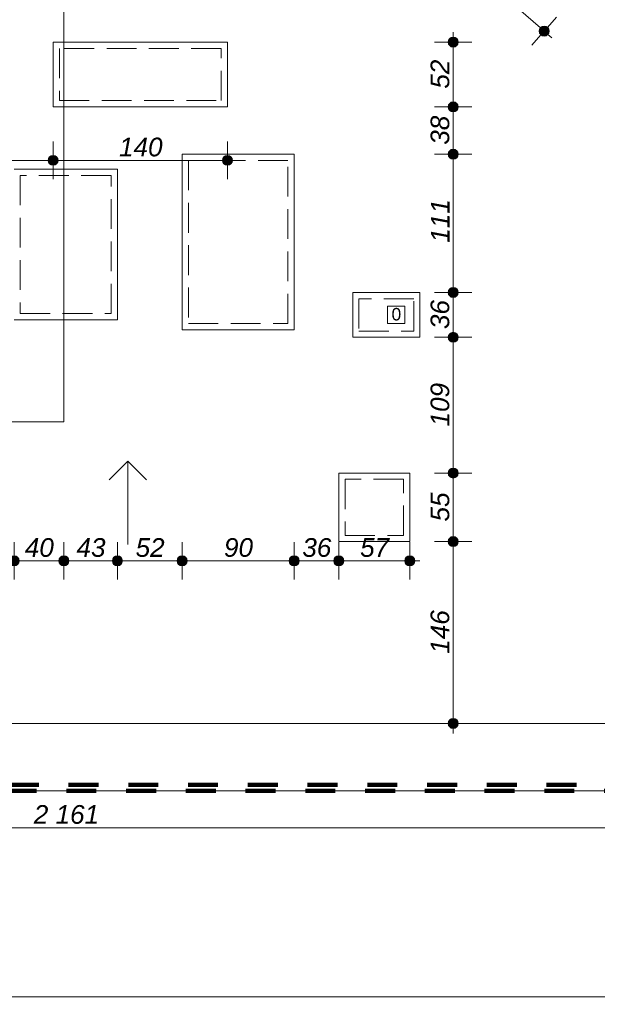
# Model space of a CAD drawing. Header units: millimetres. Extents: x -13944 to 76372, y -78836 to -36151.
# Tile 22 of 29: x 40360 to 45000, y -64398 to -56493. Entities that reach past the tile are written whole.
import ezdxf

# ---------------------------------------------------------------- set-up
doc = ezdxf.new("R2010")
doc.units = ezdxf.units.MM
doc.header["$MEASUREMENT"] = 0
doc.linetypes.add('Krawędzie ukryte', pattern=[340, 240, -100])
doc.linetypes.add('Przerywana', pattern=[480, 240, -240])
for name, color, linetype, lineweight in [('2D - Ogólne_Nr_pióra__1', 7, 'Continuous', 0), ('_podkład_Nr_pióra__1', 7, 'Continuous', 0), ('Instalacje - Went_Klim_Nr_pióra__42', 150, 'Continuous', 13), ('Wymiarowanie - Ogólne_Nr_pióra__82', 114, 'Continuous', 13)]:
    doc.layers.add(name, color=color, linetype=linetype, lineweight=lineweight)
doc.layers.add('Wymiarowanie - Ogólne', color=7, linetype='Continuous')
doc.styles.add('GENERATED_STYLE_1', font='txt')
doc.styles.add('GENERATED_STYLE_2', font='txt')
doc.dimstyles.new('GENERATED_STYLE__1', dxfattribs={"dimtxt": 150, "dimasz": 152, "dimexe": 0.18, "dimexo": 0, "dimgap": 0.09, "dimtad": 1, "dimlfac": 0.1, "dimzin": 0, "dimdsep": 46, "dimtxsty": 'GENERATED_STYLE_2', "dimblk": 'ARROWHEAD_11', "dimblk1": 'ARROWHEAD_11', "dimblk2": 'ARROWHEAD_11', "dimcen": 0.09, "dimclrd": 114, "dimclre": 114, "dimclrt": 114, "dimazin": 0, "dimtfac": 1, "dimtdec": 4, "dimtmove": 0, "dimatfit": 3, "dimfxl": 1, "dimtolj": 1, "dimtzin": 0, "dimarcsym": 0})
doc.dimstyles.new('GENERATED_STYLE__2', dxfattribs={"dimtxt": 150, "dimasz": 152, "dimexe": 0.18, "dimexo": 0, "dimgap": 0.09, "dimtad": 1, "dimtih": 1, "dimtoh": 1, "dimlfac": 0.1, "dimzin": 0, "dimdsep": 46, "dimtxsty": 'GENERATED_STYLE_2', "dimblk": 'ARROWHEAD_11', "dimblk1": 'ARROWHEAD_11', "dimblk2": 'ARROWHEAD_11', "dimcen": 0.09, "dimclrd": 114, "dimclre": 114, "dimclrt": 114, "dimazin": 0, "dimtfac": 1, "dimtdec": 4, "dimtmove": 0, "dimatfit": 3, "dimfxl": 1, "dimtolj": 1, "dimtzin": 0, "dimarcsym": 0})

# ---------------------------------------------------------------- blocks, each defined once
blk = doc.blocks.new('*D7')
at = {"layer": 'Wymiarowanie - Ogólne_Nr_pióra__82', "linetype": 'Continuous'}
for points in [[(38955.5, -39713.7), (38952.4, -39698.4), (38943.8, -39685.5), (38930.8, -39676.8), (38915.5, -39673.7), (38900.2, -39676.8), (38887.2, -39685.5), (38878.5, -39698.4), (38875.5, -39713.7), (38878.5, -39729.1), (38887.2, -39742), (38900.2, -39750.7), (38915.5, -39753.7), (38930.8, -39750.7), (38943.8, -39742), (38952.4, -39729.1)], [(61268.6, -58430.2), (61265.5, -58414.8), (61256.9, -58401.9), (61243.9, -58393.2), (61228.6, -58390.2), (61213.3, -58393.2), (61200.3, -58401.9), (61191.6, -58414.8), (61188.6, -58430.2), (61191.6, -58445.5), (61200.3, -58458.4), (61213.3, -58467.1), (61228.6, -58470.2), (61243.9, -58467.1), (61256.9, -58458.4), (61265.5, -58445.5)]]:
    blk.add_hatch(color=256, dxfattribs=at).paths.add_polyline_path(points)
for p, q in [((38941.2, -39683.1), (39011.9, -39598.8)), ((38854.2, -39662.3), (38884.8, -39688)), ((38819.1, -39828.7), (38889.8, -39744.4)), ((38946.1, -39739.5), (61197.9, -58404.4)), ((61254.3, -58399.5), (61325, -58315.2)), ((61132.2, -58545.1), (61202.9, -58460.8)), ((61259.2, -58455.9), (61289.9, -58481.6))]:
    blk.add_line(p, q, dxfattribs=at)
for centre in [(38915.5, -39713.7), (61228.6, -58430.2)]:
    blk.add_circle(centre, 40, dxfattribs=at)
at = {"layer": 'Wymiarowanie - Ogólne_Nr_pióra__82', "insert": (49829.2, -48829.1), "char_height": 150, "attachment_point": 7, "rotation": 320.00979, "style": 'GENERATED_STYLE_2'}
blk.add_mtext('\\A1;{\\fArial|b0|i1|c238|p38;2,912,5}', dxfattribs=at)
blk = doc.blocks.new('ARROWHEAD_11')
at = {"color": 0, "linetype": 'Continuous', "lineweight": 0}
blk.add_line((0, 0), (-1, 0), dxfattribs=at)
at = {"color": 0, "linetype": 'Continuous', "lineweight": 0, "const_width": 0.25, "flags": 128}
blk.add_lwpolyline([(-0.125, 0, 1), (0.125, 0, 1)], format="xyb", close=True, dxfattribs=at)
blk = doc.blocks.new('*D172')
at = {"layer": 'Wymiarowanie - Ogólne_Nr_pióra__82', "linetype": 'Continuous'}
for points in [[(40354.7, -60837.9), (40351.7, -60822.6), (40343, -60809.6), (40330, -60800.9), (40314.7, -60797.9), (40299.4, -60800.9), (40286.4, -60809.6), (40277.7, -60822.6), (40274.7, -60837.9), (40277.7, -60853.2), (40286.4, -60866.2), (40299.4, -60874.8), (40314.7, -60877.9), (40330, -60874.8), (40343, -60866.2), (40351.7, -60853.2)], [(40754.7, -60837.9), (40751.7, -60822.6), (40743, -60809.6), (40730, -60800.9), (40714.7, -60797.9), (40699.4, -60800.9), (40686.4, -60809.6), (40677.7, -60822.6), (40674.7, -60837.9), (40677.7, -60853.2), (40686.4, -60866.2), (40699.4, -60874.8), (40714.7, -60877.9), (40730, -60874.8), (40743, -60866.2), (40751.7, -60853.2)]]:
    blk.add_hatch(color=256, dxfattribs=at).paths.add_polyline_path(points)
for p, q in [((40314.7, -60797.9), (40314.7, -60687.9)), ((40714.7, -60797.9), (40714.7, -60687.9)), ((40354.7, -60837.9), (40674.7, -60837.9)), ((40314.7, -60987.9), (40314.7, -60877.9)), ((40714.7, -60987.9), (40714.7, -60877.9))]:
    blk.add_line(p, q, dxfattribs=at)
for centre in [(40314.7, -60837.9), (40714.7, -60837.9)]:
    blk.add_circle(centre, 40, dxfattribs=at)
at = {"layer": 'Wymiarowanie - Ogólne_Nr_pióra__82', "insert": (40400.9, -60807.9), "char_height": 150, "attachment_point": 7, "style": 'GENERATED_STYLE_2'}
blk.add_mtext('\\A1;{\\fArial|b0|i1|c238|p38;40}', dxfattribs=at)
blk = doc.blocks.new('*D173')
at = {"layer": 'Wymiarowanie - Ogólne_Nr_pióra__82', "linetype": 'Continuous'}
for points in [[(40754.7, -60837.9), (40751.7, -60822.6), (40743, -60809.6), (40730, -60800.9), (40714.7, -60797.9), (40699.4, -60800.9), (40686.4, -60809.6), (40677.7, -60822.6), (40674.7, -60837.9), (40677.7, -60853.2), (40686.4, -60866.2), (40699.4, -60874.8), (40714.7, -60877.9), (40730, -60874.8), (40743, -60866.2), (40751.7, -60853.2)], [(41184.7, -60837.9), (41181.7, -60822.6), (41173, -60809.6), (41160, -60800.9), (41144.7, -60797.9), (41129.4, -60800.9), (41116.4, -60809.6), (41107.7, -60822.6), (41104.7, -60837.9), (41107.7, -60853.2), (41116.4, -60866.2), (41129.4, -60874.8), (41144.7, -60877.9), (41160, -60874.8), (41173, -60866.2), (41181.7, -60853.2)]]:
    blk.add_hatch(color=256, dxfattribs=at).paths.add_polyline_path(points)
for p, q in [((40714.7, -60797.9), (40714.7, -60687.9)), ((41144.7, -60797.9), (41144.7, -60687.9)), ((40754.7, -60837.9), (41104.7, -60837.9)), ((40714.7, -60987.9), (40714.7, -60877.9)), ((41144.7, -60987.9), (41144.7, -60877.9))]:
    blk.add_line(p, q, dxfattribs=at)
for centre in [(40714.7, -60837.9), (41144.7, -60837.9)]:
    blk.add_circle(centre, 40, dxfattribs=at)
at = {"layer": 'Wymiarowanie - Ogólne_Nr_pióra__82', "insert": (40815.9, -60807.9), "char_height": 150, "attachment_point": 7, "style": 'GENERATED_STYLE_2'}
blk.add_mtext('\\A1;{\\fArial|b0|i1|c238|p38;43}', dxfattribs=at)
blk = doc.blocks.new('*D174')
at = {"layer": 'Wymiarowanie - Ogólne_Nr_pióra__82', "linetype": 'Continuous'}
for points in [[(41184.7, -60837.9), (41181.7, -60822.6), (41173, -60809.6), (41160, -60800.9), (41144.7, -60797.9), (41129.4, -60800.9), (41116.4, -60809.6), (41107.7, -60822.6), (41104.7, -60837.9), (41107.7, -60853.2), (41116.4, -60866.2), (41129.4, -60874.8), (41144.7, -60877.9), (41160, -60874.8), (41173, -60866.2), (41181.7, -60853.2)], [(41704.7, -60837.9), (41701.7, -60822.6), (41693, -60809.6), (41680, -60800.9), (41664.7, -60797.9), (41649.4, -60800.9), (41636.4, -60809.6), (41627.7, -60822.6), (41624.7, -60837.9), (41627.7, -60853.2), (41636.4, -60866.2), (41649.4, -60874.8), (41664.7, -60877.9), (41680, -60874.8), (41693, -60866.2), (41701.7, -60853.2)]]:
    blk.add_hatch(color=256, dxfattribs=at).paths.add_polyline_path(points)
for p, q in [((41144.7, -60797.9), (41144.7, -60687.9)), ((41664.7, -60797.9), (41664.7, -60687.9)), ((41184.7, -60837.9), (41624.7, -60837.9)), ((41144.7, -60987.9), (41144.7, -60877.9)), ((41664.7, -60987.9), (41664.7, -60877.9))]:
    blk.add_line(p, q, dxfattribs=at)
for centre in [(41144.7, -60837.9), (41664.7, -60837.9)]:
    blk.add_circle(centre, 40, dxfattribs=at)
at = {"layer": 'Wymiarowanie - Ogólne_Nr_pióra__82', "insert": (41290.9, -60807.9), "char_height": 150, "attachment_point": 7, "style": 'GENERATED_STYLE_2'}
blk.add_mtext('\\A1;{\\fArial|b0|i1|c238|p38;52}', dxfattribs=at)
blk = doc.blocks.new('*D175')
at = {"layer": 'Wymiarowanie - Ogólne_Nr_pióra__82', "linetype": 'Continuous'}
for points in [[(41704.7, -60837.9), (41701.7, -60822.6), (41693, -60809.6), (41680, -60800.9), (41664.7, -60797.9), (41649.4, -60800.9), (41636.4, -60809.6), (41627.7, -60822.6), (41624.7, -60837.9), (41627.7, -60853.2), (41636.4, -60866.2), (41649.4, -60874.8), (41664.7, -60877.9), (41680, -60874.8), (41693, -60866.2), (41701.7, -60853.2)], [(42604.7, -60837.9), (42601.7, -60822.6), (42593, -60809.6), (42580, -60800.9), (42564.7, -60797.9), (42549.4, -60800.9), (42536.4, -60809.6), (42527.7, -60822.6), (42524.7, -60837.9), (42527.7, -60853.2), (42536.4, -60866.2), (42549.4, -60874.8), (42564.7, -60877.9), (42580, -60874.8), (42593, -60866.2), (42601.7, -60853.2)]]:
    blk.add_hatch(color=256, dxfattribs=at).paths.add_polyline_path(points)
for p, q in [((41664.7, -60797.9), (41664.7, -60687.9)), ((42564.7, -60797.9), (42564.7, -60687.9)), ((41704.7, -60837.9), (42524.7, -60837.9)), ((41664.7, -60987.9), (41664.7, -60877.9)), ((42564.7, -60987.9), (42564.7, -60877.9))]:
    blk.add_line(p, q, dxfattribs=at)
for centre in [(41664.7, -60837.9), (42564.7, -60837.9)]:
    blk.add_circle(centre, 40, dxfattribs=at)
at = {"layer": 'Wymiarowanie - Ogólne_Nr_pióra__82', "insert": (42000.9, -60807.9), "char_height": 150, "attachment_point": 7, "style": 'GENERATED_STYLE_2'}
blk.add_mtext('\\A1;{\\fArial|b0|i1|c238|p38;90}', dxfattribs=at)
blk = doc.blocks.new('*D176')
at = {"layer": 'Wymiarowanie - Ogólne_Nr_pióra__82', "linetype": 'Continuous'}
for points in [[(42604.7, -60837.9), (42601.7, -60822.6), (42593, -60809.6), (42580, -60800.9), (42564.7, -60797.9), (42549.4, -60800.9), (42536.4, -60809.6), (42527.7, -60822.6), (42524.7, -60837.9), (42527.7, -60853.2), (42536.4, -60866.2), (42549.4, -60874.8), (42564.7, -60877.9), (42580, -60874.8), (42593, -60866.2), (42601.7, -60853.2)], [(42963.1, -60837.9), (42960.1, -60822.6), (42951.4, -60809.6), (42938.4, -60800.9), (42923.1, -60797.9), (42907.8, -60800.9), (42894.8, -60809.6), (42886.1, -60822.6), (42883.1, -60837.9), (42886.1, -60853.2), (42894.8, -60866.2), (42907.8, -60874.8), (42923.1, -60877.9), (42938.4, -60874.8), (42951.4, -60866.2), (42960.1, -60853.2)]]:
    blk.add_hatch(color=256, dxfattribs=at).paths.add_polyline_path(points)
for p, q in [((42564.7, -60797.9), (42564.7, -60687.9)), ((42923.1, -60797.9), (42923.1, -60687.9)), ((42604.7, -60837.9), (42883.1, -60837.9)), ((42564.7, -60987.9), (42564.7, -60877.9)), ((42923.1, -60987.9), (42923.1, -60877.9))]:
    blk.add_line(p, q, dxfattribs=at)
for centre in [(42564.7, -60837.9), (42923.1, -60837.9)]:
    blk.add_circle(centre, 40, dxfattribs=at)
at = {"layer": 'Wymiarowanie - Ogólne_Nr_pióra__82', "insert": (42630.1, -60807.9), "char_height": 150, "attachment_point": 7, "style": 'GENERATED_STYLE_2'}
blk.add_mtext('\\A1;{\\fArial|b0|i1|c238|p38;36}', dxfattribs=at)
blk = doc.blocks.new('*D177')
at = {"layer": 'Wymiarowanie - Ogólne_Nr_pióra__82', "linetype": 'Continuous'}
for points in [[(42963.1, -60837.9), (42960.1, -60822.6), (42951.4, -60809.6), (42938.4, -60800.9), (42923.1, -60797.9), (42907.8, -60800.9), (42894.8, -60809.6), (42886.1, -60822.6), (42883.1, -60837.9), (42886.1, -60853.2), (42894.8, -60866.2), (42907.8, -60874.8), (42923.1, -60877.9), (42938.4, -60874.8), (42951.4, -60866.2), (42960.1, -60853.2)], [(43533.1, -60837.9), (43530.1, -60822.6), (43521.4, -60809.6), (43508.4, -60800.9), (43493.1, -60797.9), (43477.8, -60800.9), (43464.8, -60809.6), (43456.1, -60822.6), (43453.1, -60837.9), (43456.1, -60853.2), (43464.8, -60866.2), (43477.8, -60874.8), (43493.1, -60877.9), (43508.4, -60874.8), (43521.4, -60866.2), (43530.1, -60853.2)]]:
    blk.add_hatch(color=256, dxfattribs=at).paths.add_polyline_path(points)
for p, q in [((42923.1, -60797.9), (42923.1, -60687.9)), ((43493.1, -60797.9), (43493.1, -60687.9)), ((42963.1, -60837.9), (43453.1, -60837.9)), ((43533.1, -60837.9), (43573.1, -60837.9)), ((42923.1, -60987.9), (42923.1, -60877.9)), ((43493.1, -60987.9), (43493.1, -60877.9))]:
    blk.add_line(p, q, dxfattribs=at)
for centre in [(42923.1, -60837.9), (43493.1, -60837.9)]:
    blk.add_circle(centre, 40, dxfattribs=at)
at = {"layer": 'Wymiarowanie - Ogólne_Nr_pióra__82', "insert": (43094.3, -60807.9), "char_height": 150, "attachment_point": 7, "style": 'GENERATED_STYLE_2'}
blk.add_mtext('\\A1;{\\fArial|b0|i1|c238|p38;57}', dxfattribs=at)
blk = doc.blocks.new('*D188')
at = {"layer": 'Wymiarowanie - Ogólne_Nr_pióra__82', "linetype": 'Continuous'}
for points in [[(39434.7, -57622.5), (39431.7, -57607.2), (39423, -57594.2), (39410, -57585.5), (39394.7, -57582.5), (39379.4, -57585.5), (39366.4, -57594.2), (39357.7, -57607.2), (39354.7, -57622.5), (39357.7, -57637.8), (39366.4, -57650.8), (39379.4, -57659.4), (39394.7, -57662.5), (39410, -57659.4), (39423, -57650.8), (39431.7, -57637.8)], [(40668.5, -57622.5), (40665.4, -57607.2), (40656.8, -57594.2), (40643.8, -57585.5), (40628.5, -57582.5), (40613.2, -57585.5), (40600.2, -57594.2), (40591.5, -57607.2), (40588.5, -57622.5), (40591.5, -57637.8), (40600.2, -57650.8), (40613.2, -57659.4), (40628.5, -57662.5), (40643.8, -57659.4), (40656.8, -57650.8), (40665.4, -57637.8)]]:
    blk.add_hatch(color=256, dxfattribs=at).paths.add_polyline_path(points)
for p, q in [((39394.7, -57582.5), (39394.7, -57472.5)), ((40628.5, -57582.5), (40628.5, -57472.5)), ((39434.7, -57622.5), (40588.5, -57622.5)), ((39394.7, -57772.5), (39394.7, -57662.5)), ((40628.5, -57772.5), (40628.5, -57662.5))]:
    blk.add_line(p, q, dxfattribs=at)
for centre in [(39394.7, -57622.5), (40628.5, -57622.5)]:
    blk.add_circle(centre, 40, dxfattribs=at)
at = {"layer": 'Wymiarowanie - Ogólne_Nr_pióra__82', "insert": (39840.9, -57592.5), "char_height": 150, "attachment_point": 7, "style": 'GENERATED_STYLE_2'}
blk.add_mtext('\\A1;{\\fArial|b0|i1|c238|p38;123}', dxfattribs=at)
blk = doc.blocks.new('*D189')
at = {"layer": 'Wymiarowanie - Ogólne_Nr_pióra__82', "linetype": 'Continuous'}
for points in [[(40668.5, -57622.5), (40665.4, -57607.2), (40656.8, -57594.2), (40643.8, -57585.5), (40628.5, -57582.5), (40613.2, -57585.5), (40600.2, -57594.2), (40591.5, -57607.2), (40588.5, -57622.5), (40591.5, -57637.8), (40600.2, -57650.8), (40613.2, -57659.4), (40628.5, -57662.5), (40643.8, -57659.4), (40656.8, -57650.8), (40665.4, -57637.8)], [(42068.5, -57622.5), (42065.4, -57607.2), (42056.8, -57594.2), (42043.8, -57585.5), (42028.5, -57582.5), (42013.2, -57585.5), (42000.2, -57594.2), (41991.5, -57607.2), (41988.5, -57622.5), (41991.5, -57637.8), (42000.2, -57650.8), (42013.2, -57659.4), (42028.5, -57662.5), (42043.8, -57659.4), (42056.8, -57650.8), (42065.4, -57637.8)]]:
    blk.add_hatch(color=256, dxfattribs=at).paths.add_polyline_path(points)
for p, q in [((40628.5, -57582.5), (40628.5, -57472.5)), ((42028.5, -57582.5), (42028.5, -57472.5)), ((40668.5, -57622.5), (41988.5, -57622.5)), ((42068.5, -57622.5), (42108.5, -57622.5)), ((40628.5, -57772.5), (40628.5, -57662.5)), ((42028.5, -57772.5), (42028.5, -57662.5))]:
    blk.add_line(p, q, dxfattribs=at)
for centre in [(40628.5, -57622.5), (42028.5, -57622.5)]:
    blk.add_circle(centre, 40, dxfattribs=at)
at = {"layer": 'Wymiarowanie - Ogólne_Nr_pióra__82', "insert": (41157.8, -57592.5), "char_height": 150, "attachment_point": 7, "style": 'GENERATED_STYLE_2'}
blk.add_mtext('\\A1;{\\fArial|b0|i1|c238|p38;140}', dxfattribs=at)
blk = doc.blocks.new('*D251')
at = {"layer": 'Wymiarowanie - Ogólne_Nr_pióra__82', "linetype": 'Continuous'}
for points in [[(43882.5, -60683.2), (43879.5, -60667.9), (43870.8, -60655), (43857.8, -60646.3), (43842.5, -60643.2), (43827.2, -60646.3), (43814.3, -60655), (43805.6, -60667.9), (43802.5, -60683.2), (43805.6, -60698.5), (43814.3, -60711.5), (43827.2, -60720.2), (43842.5, -60723.2), (43857.8, -60720.2), (43870.8, -60711.5), (43879.5, -60698.5)], [(43882.5, -62143.2), (43879.5, -62127.9), (43870.8, -62114.9), (43857.8, -62106.3), (43842.5, -62103.2), (43827.2, -62106.3), (43814.3, -62114.9), (43805.6, -62127.9), (43802.5, -62143.2), (43805.6, -62158.5), (43814.3, -62171.5), (43827.2, -62180.2), (43842.5, -62183.2), (43857.8, -62180.2), (43870.8, -62171.5), (43879.5, -62158.5)]]:
    blk.add_hatch(color=256, dxfattribs=at).paths.add_polyline_path(points)
for p, q in [((43802.5, -60683.2), (43692.5, -60683.2)), ((43992.5, -60683.2), (43882.5, -60683.2)), ((43842.5, -62103.2), (43842.5, -60723.2)), ((43802.5, -62143.2), (43692.5, -62143.2)), ((43842.5, -62223.2), (43842.5, -62183.2)), ((43992.5, -62143.2), (43882.5, -62143.2))]:
    blk.add_line(p, q, dxfattribs=at)
for centre in [(43842.5, -60683.2), (43842.5, -62143.2)]:
    blk.add_circle(centre, 40, dxfattribs=at)
at = {"layer": 'Wymiarowanie - Ogólne_Nr_pióra__82', "insert": (43812.5, -61584), "char_height": 150, "attachment_point": 7, "rotation": 90, "style": 'GENERATED_STYLE_2'}
blk.add_mtext('\\A1;{\\fArial|b0|i1|c238|p38;146}', dxfattribs=at)
blk = doc.blocks.new('*D252')
at = {"layer": 'Wymiarowanie - Ogólne_Nr_pióra__82', "linetype": 'Continuous'}
for points in [[(43882.5, -60133.2), (43879.5, -60117.9), (43870.8, -60105), (43857.8, -60096.3), (43842.5, -60093.2), (43827.2, -60096.3), (43814.3, -60105), (43805.6, -60117.9), (43802.5, -60133.2), (43805.6, -60148.5), (43814.3, -60161.5), (43827.2, -60170.2), (43842.5, -60173.2), (43857.8, -60170.2), (43870.8, -60161.5), (43879.5, -60148.5)], [(43882.5, -60683.2), (43879.5, -60667.9), (43870.8, -60655), (43857.8, -60646.3), (43842.5, -60643.2), (43827.2, -60646.3), (43814.3, -60655), (43805.6, -60667.9), (43802.5, -60683.2), (43805.6, -60698.5), (43814.3, -60711.5), (43827.2, -60720.2), (43842.5, -60723.2), (43857.8, -60720.2), (43870.8, -60711.5), (43879.5, -60698.5)]]:
    blk.add_hatch(color=256, dxfattribs=at).paths.add_polyline_path(points)
for p, q in [((43802.5, -60133.2), (43692.5, -60133.2)), ((43992.5, -60133.2), (43882.5, -60133.2)), ((43842.5, -60643.2), (43842.5, -60173.2)), ((43802.5, -60683.2), (43692.5, -60683.2)), ((43992.5, -60683.2), (43882.5, -60683.2))]:
    blk.add_line(p, q, dxfattribs=at)
for centre in [(43842.5, -60133.2), (43842.5, -60683.2)]:
    blk.add_circle(centre, 40, dxfattribs=at)
at = {"layer": 'Wymiarowanie - Ogólne_Nr_pióra__82', "insert": (43812.5, -60522.1), "char_height": 150, "attachment_point": 7, "rotation": 90, "style": 'GENERATED_STYLE_2'}
blk.add_mtext('\\A1;{\\fArial|b0|i1|c238|p38;55}', dxfattribs=at)
blk = doc.blocks.new('*D253')
at = {"layer": 'Wymiarowanie - Ogólne_Nr_pióra__82', "linetype": 'Continuous'}
for points in [[(43882.5, -59043.2), (43879.5, -59027.9), (43870.8, -59015), (43857.8, -59006.3), (43842.5, -59003.2), (43827.2, -59006.3), (43814.3, -59015), (43805.6, -59027.9), (43802.5, -59043.2), (43805.6, -59058.5), (43814.3, -59071.5), (43827.2, -59080.2), (43842.5, -59083.2), (43857.8, -59080.2), (43870.8, -59071.5), (43879.5, -59058.5)], [(43882.5, -60133.2), (43879.5, -60117.9), (43870.8, -60105), (43857.8, -60096.3), (43842.5, -60093.2), (43827.2, -60096.3), (43814.3, -60105), (43805.6, -60117.9), (43802.5, -60133.2), (43805.6, -60148.5), (43814.3, -60161.5), (43827.2, -60170.2), (43842.5, -60173.2), (43857.8, -60170.2), (43870.8, -60161.5), (43879.5, -60148.5)]]:
    blk.add_hatch(color=256, dxfattribs=at).paths.add_polyline_path(points)
for p, q in [((43802.5, -59043.2), (43692.5, -59043.2)), ((43992.5, -59043.2), (43882.5, -59043.2)), ((43842.5, -60093.2), (43842.5, -59083.2)), ((43802.5, -60133.2), (43692.5, -60133.2)), ((43992.5, -60133.2), (43882.5, -60133.2))]:
    blk.add_line(p, q, dxfattribs=at)
for centre in [(43842.5, -59043.2), (43842.5, -60133.2)]:
    blk.add_circle(centre, 40, dxfattribs=at)
at = {"layer": 'Wymiarowanie - Ogólne_Nr_pióra__82', "insert": (43812.5, -59759), "char_height": 150, "attachment_point": 7, "rotation": 90, "style": 'GENERATED_STYLE_2'}
blk.add_mtext('\\A1;{\\fArial|b0|i1|c238|p38;109}', dxfattribs=at)
blk = doc.blocks.new('*D254')
at = {"layer": 'Wymiarowanie - Ogólne_Nr_pióra__82', "linetype": 'Continuous'}
for points in [[(43882.5, -58683.2), (43879.5, -58667.9), (43870.8, -58655), (43857.8, -58646.3), (43842.5, -58643.2), (43827.2, -58646.3), (43814.3, -58655), (43805.6, -58667.9), (43802.5, -58683.2), (43805.6, -58698.5), (43814.3, -58711.5), (43827.2, -58720.2), (43842.5, -58723.2), (43857.8, -58720.2), (43870.8, -58711.5), (43879.5, -58698.5)], [(43882.5, -59043.2), (43879.5, -59027.9), (43870.8, -59015), (43857.8, -59006.3), (43842.5, -59003.2), (43827.2, -59006.3), (43814.3, -59015), (43805.6, -59027.9), (43802.5, -59043.2), (43805.6, -59058.5), (43814.3, -59071.5), (43827.2, -59080.2), (43842.5, -59083.2), (43857.8, -59080.2), (43870.8, -59071.5), (43879.5, -59058.5)]]:
    blk.add_hatch(color=256, dxfattribs=at).paths.add_polyline_path(points)
for p, q in [((43802.5, -58683.2), (43692.5, -58683.2)), ((43842.5, -59003.2), (43842.5, -58723.2)), ((43992.5, -58683.2), (43882.5, -58683.2)), ((43802.5, -59043.2), (43692.5, -59043.2)), ((43992.5, -59043.2), (43882.5, -59043.2))]:
    blk.add_line(p, q, dxfattribs=at)
for centre in [(43842.5, -58683.2), (43842.5, -59043.2)]:
    blk.add_circle(centre, 40, dxfattribs=at)
at = {"layer": 'Wymiarowanie - Ogólne_Nr_pióra__82', "insert": (43812.5, -58977.1), "char_height": 150, "attachment_point": 7, "rotation": 90, "style": 'GENERATED_STYLE_2'}
blk.add_mtext('\\A1;{\\fArial|b0|i1|c238|p38;36}', dxfattribs=at)
blk = doc.blocks.new('*D255')
at = {"layer": 'Wymiarowanie - Ogólne_Nr_pióra__82', "linetype": 'Continuous'}
for points in [[(43882.5, -57573.2), (43879.5, -57557.9), (43870.8, -57545), (43857.8, -57536.3), (43842.5, -57533.2), (43827.2, -57536.3), (43814.3, -57545), (43805.6, -57557.9), (43802.5, -57573.2), (43805.6, -57588.5), (43814.3, -57601.5), (43827.2, -57610.2), (43842.5, -57613.2), (43857.8, -57610.2), (43870.8, -57601.5), (43879.5, -57588.5)], [(43882.5, -58683.2), (43879.5, -58667.9), (43870.8, -58655), (43857.8, -58646.3), (43842.5, -58643.2), (43827.2, -58646.3), (43814.3, -58655), (43805.6, -58667.9), (43802.5, -58683.2), (43805.6, -58698.5), (43814.3, -58711.5), (43827.2, -58720.2), (43842.5, -58723.2), (43857.8, -58720.2), (43870.8, -58711.5), (43879.5, -58698.5)]]:
    blk.add_hatch(color=256, dxfattribs=at).paths.add_polyline_path(points)
for p, q in [((43802.5, -57573.2), (43692.5, -57573.2)), ((43842.5, -58643.2), (43842.5, -57613.2)), ((43992.5, -57573.2), (43882.5, -57573.2)), ((43802.5, -58683.2), (43692.5, -58683.2)), ((43992.5, -58683.2), (43882.5, -58683.2))]:
    blk.add_line(p, q, dxfattribs=at)
for centre in [(43842.5, -57573.2), (43842.5, -58683.2)]:
    blk.add_circle(centre, 40, dxfattribs=at)
at = {"layer": 'Wymiarowanie - Ogólne_Nr_pióra__82', "insert": (43812.5, -58283.9), "char_height": 150, "attachment_point": 7, "rotation": 90, "style": 'GENERATED_STYLE_2'}
blk.add_mtext('\\A1;{\\fArial|b0|i1|c238|p38;111}', dxfattribs=at)
blk = doc.blocks.new('*D256')
at = {"layer": 'Wymiarowanie - Ogólne_Nr_pióra__82', "linetype": 'Continuous'}
for points in [[(43882.5, -57193.2), (43879.5, -57177.9), (43870.8, -57165), (43857.8, -57156.3), (43842.5, -57153.2), (43827.2, -57156.3), (43814.3, -57165), (43805.6, -57177.9), (43802.5, -57193.2), (43805.6, -57208.5), (43814.3, -57221.5), (43827.2, -57230.2), (43842.5, -57233.2), (43857.8, -57230.2), (43870.8, -57221.5), (43879.5, -57208.5)], [(43882.5, -57573.2), (43879.5, -57557.9), (43870.8, -57545), (43857.8, -57536.3), (43842.5, -57533.2), (43827.2, -57536.3), (43814.3, -57545), (43805.6, -57557.9), (43802.5, -57573.2), (43805.6, -57588.5), (43814.3, -57601.5), (43827.2, -57610.2), (43842.5, -57613.2), (43857.8, -57610.2), (43870.8, -57601.5), (43879.5, -57588.5)]]:
    blk.add_hatch(color=256, dxfattribs=at).paths.add_polyline_path(points)
for p, q in [((43802.5, -57193.2), (43692.5, -57193.2)), ((43992.5, -57193.2), (43882.5, -57193.2)), ((43842.5, -57533.2), (43842.5, -57233.2)), ((43802.5, -57573.2), (43692.5, -57573.2)), ((43992.5, -57573.2), (43882.5, -57573.2))]:
    blk.add_line(p, q, dxfattribs=at)
for centre in [(43842.5, -57193.2), (43842.5, -57573.2)]:
    blk.add_circle(centre, 40, dxfattribs=at)
at = {"layer": 'Wymiarowanie - Ogólne_Nr_pióra__82', "insert": (43812.5, -57497.1), "char_height": 150, "attachment_point": 7, "rotation": 90, "style": 'GENERATED_STYLE_2'}
blk.add_mtext('\\A1;{\\fArial|b0|i1|c238|p38;38}', dxfattribs=at)
blk = doc.blocks.new('*D257')
at = {"layer": 'Wymiarowanie - Ogólne_Nr_pióra__82', "linetype": 'Continuous'}
for points in [[(43882.5, -56673.2), (43879.5, -56657.9), (43870.8, -56645), (43857.8, -56636.3), (43842.5, -56633.2), (43827.2, -56636.3), (43814.3, -56645), (43805.6, -56657.9), (43802.5, -56673.2), (43805.6, -56688.5), (43814.3, -56701.5), (43827.2, -56710.2), (43842.5, -56713.2), (43857.8, -56710.2), (43870.8, -56701.5), (43879.5, -56688.5)], [(43882.5, -57193.2), (43879.5, -57177.9), (43870.8, -57165), (43857.8, -57156.3), (43842.5, -57153.2), (43827.2, -57156.3), (43814.3, -57165), (43805.6, -57177.9), (43802.5, -57193.2), (43805.6, -57208.5), (43814.3, -57221.5), (43827.2, -57230.2), (43842.5, -57233.2), (43857.8, -57230.2), (43870.8, -57221.5), (43879.5, -57208.5)]]:
    blk.add_hatch(color=256, dxfattribs=at).paths.add_polyline_path(points)
for p, q in [((43842.5, -56633.2), (43842.5, -56593.2)), ((43802.5, -56673.2), (43692.5, -56673.2)), ((43992.5, -56673.2), (43882.5, -56673.2)), ((43842.5, -57153.2), (43842.5, -56713.2)), ((43802.5, -57193.2), (43692.5, -57193.2)), ((43992.5, -57193.2), (43882.5, -57193.2))]:
    blk.add_line(p, q, dxfattribs=at)
for centre in [(43842.5, -56673.2), (43842.5, -57193.2)]:
    blk.add_circle(centre, 40, dxfattribs=at)
at = {"layer": 'Wymiarowanie - Ogólne_Nr_pióra__82', "insert": (43812.5, -57047.1), "char_height": 150, "attachment_point": 7, "rotation": 90, "style": 'GENERATED_STYLE_2'}
blk.add_mtext('\\A1;{\\fArial|b0|i1|c238|p38;52}', dxfattribs=at)
blk = doc.blocks.new('*D260')
at = {"layer": 'Wymiarowanie - Ogólne_Nr_pióra__82', "linetype": 'Continuous'}
for points in [[(42488.7, -54730.7), (42485.7, -54715.4), (42477, -54702.4), (42464, -54693.8), (42448.7, -54690.7), (42433.4, -54693.8), (42420.5, -54702.4), (42411.8, -54715.4), (42408.7, -54730.7), (42411.8, -54746), (42420.5, -54759), (42433.4, -54767.7), (42448.7, -54770.7), (42464, -54767.7), (42477, -54759), (42485.7, -54746)], [(44613.3, -56585), (44610.3, -56569.7), (44601.6, -56556.8), (44588.6, -56548.1), (44573.3, -56545), (44558, -56548.1), (44545.1, -56556.8), (44536.4, -56569.7), (44533.3, -56585), (44536.4, -56600.3), (44545.1, -56613.3), (44558, -56622), (44573.3, -56625), (44588.6, -56622), (44601.6, -56613.3), (44610.3, -56600.3)]]:
    blk.add_hatch(color=256, dxfattribs=at).paths.add_polyline_path(points)
for p, q in [((42547.4, -54617.7), (42475, -54700.6)), ((42418.6, -54704.4), (42388.5, -54678.1)), ((42422.4, -54760.9), (42350.1, -54843.7)), ((44543.2, -56558.7), (42478.9, -54757)), ((44672, -56472), (44599.6, -56554.9)), ((44547, -56615.2), (44474.7, -56698)), ((44633.6, -56637.6), (44603.5, -56611.3))]:
    blk.add_line(p, q, dxfattribs=at)
for centre in [(42448.7, -54730.7), (44573.3, -56585)]:
    blk.add_circle(centre, 40, dxfattribs=at)
at = {"layer": 'Wymiarowanie - Ogólne_Nr_pióra__82', "insert": (43402.1, -55523), "char_height": 150, "attachment_point": 7, "rotation": 318.88599, "style": 'GENERATED_STYLE_2'}
blk.add_mtext('\\A1;{\\fArial|b0|i1|c238|p38;282}', dxfattribs=at)
blk = doc.blocks.new('*D270')
at = {"layer": 'Wymiarowanie - Ogólne_Nr_pióra__82', "linetype": 'Continuous'}
for points in [[(29964.6, -62981.1), (29961.5, -62965.7), (29952.9, -62952.8), (29939.9, -62944.1), (29924.6, -62941.1), (29909.3, -62944.1), (29896.3, -62952.8), (29887.6, -62965.7), (29884.6, -62981.1), (29887.6, -62996.4), (29896.3, -63009.3), (29909.3, -63018), (29924.6, -63021.1), (29939.9, -63018), (29952.9, -63009.3), (29961.5, -62996.4)], [(51574.7, -62981.2), (51571.7, -62965.9), (51563, -62953), (51550, -62944.3), (51534.7, -62941.2), (51519.4, -62944.3), (51506.5, -62953), (51497.8, -62965.9), (51494.7, -62981.2), (51497.8, -62996.5), (51506.5, -63009.5), (51519.4, -63018.2), (51534.7, -63021.2), (51550, -63018.2), (51563, -63009.5), (51571.7, -62996.5)]]:
    blk.add_hatch(color=256, dxfattribs=at).paths.add_polyline_path(points)
for p, q in [((51534.7, -62941.2), (51534.7, -62831.2)), ((29964.6, -62981.1), (51494.7, -62981.2)), ((51574.7, -62981.2), (51614.7, -62981.2)), ((51534.7, -63131.2), (51534.7, -63021.2))]:
    blk.add_line(p, q, dxfattribs=at)
blk.add_circle((51534.7, -62981.2), 40, dxfattribs=at)
at = {"layer": 'Wymiarowanie - Ogólne_Nr_pióra__82', "insert": (40473.2, -62951.1), "char_height": 150, "attachment_point": 7, "rotation": 359.99951, "style": 'GENERATED_STYLE_2'}
blk.add_mtext('\\A1;{\\fArial|b0|i1|c238|p38;2 161}', dxfattribs=at)
blk = doc.blocks.new('*D313')
at = {"layer": 'Wymiarowanie - Ogólne_Nr_pióra__82', "linetype": 'Continuous'}
for points in [[(29964.6, -64834.5), (29961.6, -64819.2), (29952.9, -64806.3), (29939.9, -64797.6), (29924.6, -64794.5), (29909.3, -64797.6), (29896.3, -64806.3), (29887.6, -64819.2), (29884.6, -64834.5), (29887.6, -64849.8), (29896.3, -64862.8), (29909.3, -64871.5), (29924.6, -64874.5), (29939.9, -64871.5), (29952.9, -64862.8), (29961.6, -64849.8)], [(48315.4, -64834.5), (48312.3, -64819.2), (48303.7, -64806.3), (48290.7, -64797.6), (48275.4, -64794.5), (48260.1, -64797.6), (48247.1, -64806.3), (48238.4, -64819.2), (48235.4, -64834.5), (48238.4, -64849.8), (48247.1, -64862.8), (48260.1, -64871.5), (48275.4, -64874.5), (48290.7, -64871.5), (48303.7, -64862.8), (48312.3, -64849.8)]]:
    blk.add_hatch(color=256, dxfattribs=at).paths.add_polyline_path(points)
for p, q in [((29924.6, -64794.5), (29924.6, -64684.5)), ((48275.4, -64794.5), (48275.4, -64684.5)), ((29844.6, -64834.5), (29884.6, -64834.5)), ((29924.6, -64984.5), (29924.6, -64874.5)), ((29964.6, -64834.5), (48235.4, -64834.5)), ((48275.4, -64984.5), (48275.4, -64874.5)), ((48315.4, -64834.5), (48355.4, -64834.5))]:
    blk.add_line(p, q, dxfattribs=at)
for centre in [(29924.6, -64834.5), (48275.4, -64834.5)]:
    blk.add_circle(centre, 40, dxfattribs=at)
at = {"layer": 'Wymiarowanie - Ogólne_Nr_pióra__82', "insert": (38843.5, -64804.5), "char_height": 150, "attachment_point": 7, "style": 'GENERATED_STYLE_2'}
blk.add_mtext('\\A1;{\\fArial|b0|i1|c238|p38;1 835}', dxfattribs=at)

msp = doc.modelspace()

# ---------------------------------------------------------------- linework, layer by layer
at = {"color": 10, "linetype": 'Przerywana', "lineweight": 90}
for points in [[(51552.619, -62635.477), (29874.596, -62635.477), (29874.596, -70072.176), (27684.596, -70072.176), (27684.596, -71522.176), (6109.041, -71522.176), (6109.041, -75994.91), (2214.596, -75994.91), (2214.596, -62340.81), (-166.603, -62340.81), (-3762.777, -67476.679), (-6993.438, -65214.545), (-1344.944, -57147.659), (259.028, -57147.659), (259.028, -55840.165), (2214.596, -55791.755), (2214.596, -48042.978), (28344.596, -48042.978), (28344.596, -37700.678), (28894.596, -37700.678), (28894.596, -40912.978), (37933.313, -40912.978), (60214.596, -59602.704)], [(51534.742, -62685.477), (29924.596, -62685.477), (29924.596, -70122.176), (27734.596, -70122.176), (27734.596, -71572.176), (6159.041, -71572.176), (6159.041, -76044.91), (2164.596, -76044.91), (2164.596, -62390.81), (-140.574, -62390.81), (-3750.498, -67546.315)]]:
    msp.add_lwpolyline(points, dxfattribs=at)
at = {"layer": '2D - Ogólne_Nr_pióra__1', "linetype": 'Continuous'}
for p, q in [((41228.423, -60036.877), (41078.423, -60186.877)), ((41228.423, -60707.479), (41228.423, -60036.877)), ((41228.423, -60036.877), (41378.423, -60186.877))]:
    msp.add_line(p, q, dxfattribs=at)
at = {"layer": '_podkład_Nr_pióra__1', "linetype": 'Continuous'}
for p, q in [((40714.704, -59722.116), (40714.704, -55673.241)), ((42028.495, -56673.241), (40628.495, -56673.241)), ((40628.495, -56673.241), (40628.495, -57193.241)), ((42028.495, -57193.241), (42028.495, -56673.241)), ((40628.495, -57193.241), (42028.495, -57193.241)), ((41664.704, -57573.241), (42564.704, -57573.241)), ((41664.704, -58983.241), (41664.704, -57573.241)), ((42564.704, -57573.241), (42564.704, -58983.241)), ((41144.704, -57693.241), (40314.704, -57693.241)), ((41144.704, -58903.241), (41144.704, -57693.241)), ((43574.704, -58683.241), (43034.704, -58683.241)), ((43034.704, -58683.241), (43034.704, -59043.241)), ((43574.704, -59043.241), (43574.704, -58683.241)), ((40314.704, -58903.241), (41144.704, -58903.241)), ((42564.704, -58983.241), (41664.704, -58983.241)), ((43034.704, -59043.241), (43574.704, -59043.241)), ((34364.704, -59722.116), (40714.704, -59722.116)), ((42923.096, -60133.241), (43493.096, -60133.241)), ((42923.096, -60683.241), (42923.096, -60133.241)), ((43493.096, -60133.241), (43493.096, -60683.241)), ((43493.096, -60683.241), (42923.096, -60683.241)), ((28294.596, -62143.077), (51759.734, -62143.279)), ((28288.051, -62685.277), (51534.742, -62685.477)), ((48324.596, -64338.978), (29924.596, -64338.978))]:
    msp.add_line(p, q, dxfattribs=at)
at = {"layer": '_podkład_Nr_pióra__1', "linetype": 'Krawędzie ukryte'}
for p, q in [((41978.495, -56723.241), (40678.495, -56723.241)), ((40678.495, -56723.241), (40678.495, -57143.241)), ((41978.495, -57143.241), (41978.495, -56723.241)), ((40678.495, -57143.241), (41978.495, -57143.241)), ((42514.123, -57623.241), (41714.704, -57623.241)), ((41714.704, -57623.241), (41714.704, -58933.241)), ((42514.123, -58933.241), (42514.123, -57623.241)), ((41094.704, -57743.241), (40364.704, -57743.241)), ((40364.704, -57743.241), (40364.704, -58853.241)), ((41094.704, -58853.241), (41094.704, -57743.241)), ((43524.704, -58733.241), (43084.704, -58733.241)), ((43084.704, -58733.241), (43084.704, -58993.241)), ((43524.704, -58993.241), (43524.704, -58733.241)), ((40364.704, -58853.241), (41094.704, -58853.241)), ((41714.704, -58933.241), (42514.123, -58933.241)), ((43084.704, -58993.241), (43524.704, -58993.241)), ((43443.096, -60183.241), (42973.096, -60183.241)), ((42973.096, -60183.241), (42973.096, -60633.241)), ((43443.096, -60633.241), (43443.096, -60183.241)), ((42973.096, -60633.241), (43443.096, -60633.241))]:
    msp.add_line(p, q, dxfattribs=at)
at = {"layer": 'Instalacje - Went_Klim_Nr_pióra__42', "linetype": 'Continuous'}
for p, q in [((43454.704, -58793.241), (43314.704, -58793.241)), ((43314.704, -58793.241), (43314.704, -58933.241)), ((43454.704, -58933.241), (43454.704, -58793.241)), ((43314.704, -58933.241), (43454.704, -58933.241))]:
    msp.add_line(p, q, dxfattribs=at)

# ---------------------------------------------------------------- texts
at = {"layer": 'Instalacje - Went_Klim_Nr_pióra__42', "linetype": 'Continuous', "insert": (43346.762, -58858.349), "char_height": 100, "attachment_point": 4, "style": 'GENERATED_STYLE_1'}
msp.add_mtext('\\A1;{\\fArial|b0|i0|c238|p38;0}', dxfattribs=at)

# ---------------------------------------------------------------- dimensions: what is measured, and where the dimension line sits
at = {"layer": 'Wymiarowanie - Ogólne', "color": 114, "linetype": 'Continuous', "lineweight": 13}
for base, p1, p2, angle, text, picture, middle, turn in [((61228.581, -58430.152), (38327, -40415.328), (60640.089, -59131.734), 320.0097945, '2,912,5', '*D7', (50139.516, -48991.503), 320.0097945), ((51534.739, -62981.238), (29924.596, -62685.3), (51534.742, -62685.477), 359.9995074, '2 161', '*D270', (40729.668, -62876.145), 359.9995074)]:
    dim = msp.add_linear_dim(base=base, p1=p1, p2=p2, angle=angle, text=text, dimstyle='GENERATED_STYLE__1', dxfattribs=at)
    dim.commit()
    dim.dimension.update_dxf_attribs({"geometry": picture, "text_midpoint": middle, "dimtype": 160, "text_rotation": turn})
for base, p1, p2, angle, picture, middle, turn in [((42448.74, -54730.72), (44741.457, -56392.41), (42616.862, -54538.093), 138.8859938, '*D260', (43580.081, -55578.771), 318.8859938), ((43842.541, -56673.241), (42028.495, -57193.241), (42028.495, -56673.241), 90, '*D257', (43737.541, -56933.241), 90), ((43842.541, -57193.241), (42564.704, -57573.241), (42028.495, -57193.241), 90, '*D256', (43737.541, -57383.241), 90), ((43842.541, -57573.241), (43574.704, -58683.241), (42564.704, -57573.241), 90, '*D255', (43737.541, -58128.241), 90), ((43842.541, -58683.241), (43574.704, -59043.241), (43574.704, -58683.241), 90, '*D254', (43737.541, -58863.241), 90), ((43842.541, -59043.241), (43493.096, -60133.241), (43574.704, -59043.241), 90, '*D253', (43737.541, -59588.241), 90), ((43842.541, -60133.241), (43493.096, -60683.241), (43493.096, -60133.241), 90, '*D252', (43737.541, -60408.241), 90), ((43842.541, -60683.241), (44284.418, -62143.214), (43493.096, -60683.241), 90, '*D251', (43737.541, -61413.228), 90)]:
    dim = msp.add_linear_dim(base=base, p1=p1, p2=p2, angle=angle, dimstyle='GENERATED_STYLE__1', dxfattribs=at)
    dim.commit()
    dim.dimension.update_dxf_attribs({"geometry": picture, "text_midpoint": middle, "dimtype": 160, "text_rotation": turn})
for base, p1, p2, text, picture, middle in [((40628.495, -57622.483), (39394.704, -57443.241), (40628.495, -57193.241), '123', '*D188', (40011.6, -57517.483)), ((42923.096, -60837.877), (42564.704, -58983.241), (42923.096, -60683.241), '36', '*D176', (42743.9, -60732.877)), ((48275.394, -64834.54), (29924.596, -64478.978), (48275.394, -64479.712), '1 835', '*D313', (39099.995, -64729.54))]:
    dim = msp.add_linear_dim(base=base, p1=p1, p2=p2, text=text, dimstyle='GENERATED_STYLE__2', dxfattribs=at)
    dim.commit()
    dim.dimension.update_dxf_attribs({"geometry": picture, "text_midpoint": middle, "dimtype": 160})
for base, p1, p2, picture, middle in [((42028.495, -57622.483), (40628.495, -57193.241), (42028.495, -57193.241), '*D189', (41328.495, -57517.483)), ((40714.704, -60837.877), (40314.704, -58903.241), (40714.704, -59722.116), '*D172', (40514.704, -60732.877)), ((41144.704, -60837.877), (40714.704, -59722.116), (41144.704, -58903.241), '*D173', (40929.704, -60732.877)), ((41664.704, -60837.877), (41144.704, -58903.241), (41664.704, -58983.241), '*D174', (41404.704, -60732.877)), ((42564.704, -60837.877), (41664.704, -58983.241), (42564.704, -58983.241), '*D175', (42114.704, -60732.877)), ((43493.096, -60837.877), (42923.096, -60683.241), (43493.096, -60683.241), '*D177', (43208.096, -60732.877))]:
    dim = msp.add_linear_dim(base=base, p1=p1, p2=p2, dimstyle='GENERATED_STYLE__2', dxfattribs=at)
    dim.commit()
    dim.dimension.update_dxf_attribs({"geometry": picture, "text_midpoint": middle, "dimtype": 160})

doc.saveas('drawing.dxf')
